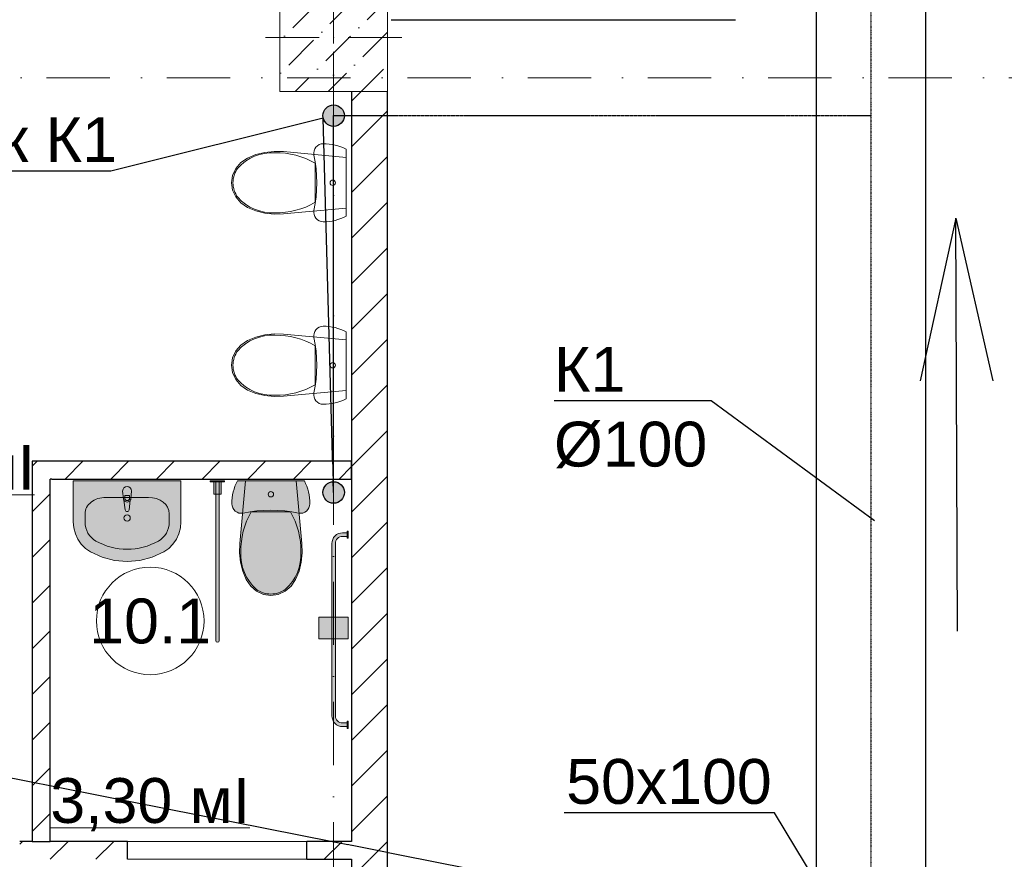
# Model space of a CAD drawing. Header units: millimetres. Extents: x -2890 to 117730, y -526 to 88572.
# Tile 43 of 65: x 66336 to 71824, y 30366 to 35046. Entities that reach past the tile are written whole.
import ezdxf
from ezdxf import colors
from ezdxf.entities.mleader import LeaderData, LeaderLine
from ezdxf.math import Vec2, Vec3

# ---------------------------------------------------------------- set-up
doc = ezdxf.new("R2010")
doc.units = ezdxf.units.MM
doc.header["$MEASUREMENT"] = 0
doc.set_wipeout_variables(frame=1)
doc.linetypes.add('Wipeout_Contour', pattern=[1000, 0, -1000])
doc.linetypes.add('Штрихпунктирная', pattern=[6.702778, 3.527778, -1.763889, 0, -1.411111])
for name, color, linetype in [('ВК_К1', 34, 'Continuous'), ('ВК_Размер', 7, 'Continuous'), ('ВК_Текст', 7, 'Continuous'), ('Интерьер - Оборудование', 7, 'Continuous'), ('Конструктив - Колонны', 7, 'Continuous'), ('Конструктив - Стены блок 100 нов', 7, 'Continuous'), ('Конструктив - Стены Блок 200 нов', 7, 'Continuous'), ('Элемент Модели - Зона', 7, 'Continuous'), ('Элемент Модели - Оси', 7, 'Continuous')]:
    doc.layers.add(name, color=color, linetype=linetype)
doc.styles.get("Standard").update_dxf_attribs({"font": 'ARIALUNI.TTF', "height": 250})
doc.styles.add('СГЕНЕРИР_СТИЛЬ_4', font='arial.ttf')
pattern_1 = [(45, (-30913.89, 8295.99), (-127.27922, 127.27922), [])]

# ---------------------------------------------------------------- blocks, each defined once
blk = doc.blocks.new('_None')

msp = doc.modelspace()

# ---------------------------------------------------------------- hatches: boundary and pattern name
at = {"layer": 'ВК_К1', "ltscale": 100}
h = msp.add_hatch(color=256, dxfattribs=at)
h.dxf.hatch_style = 1
h.paths.add_polyline_path([(68146, 34511.1, 1), (68026.2, 34511.1, 1)])
at = {"layer": 'Интерьер - Оборудование', "linetype": 'Continuous', "lineweight": 0, "ltscale": 100}
msp.add_hatch(color=255, dxfattribs=at).paths.add_polyline_path([(66960, 32418.5, 1), (66910, 32418.5), (66914, 32376.5, 0.12102), (66917.3, 32367), (66923.9, 32314.1, 0.882566), (66946.1, 32314.1), (66952.8, 32367, 0.12102), (66956, 32376.5)])

# ---------------------------------------------------------------- linework, layer by layer
at = {"layer": 'ВК_К1', "ltscale": 100}
for p, q in [((71554.6, 33940.6), (71355.3, 33032.3)), ((71562.5, 31638), (71554.6, 33940.6)), ((71554.6, 33940.6), (71760.1, 33033.7))]:
    msp.add_line(p, q, dxfattribs=at)
at = {"layer": 'ВК_К1', "linetype": 'Штрихпунктирная'}
msp.add_lwpolyline([(71079.6, 44296), (71079.6, 23740.7), (70373.9, 23029.5), (68560, 23029.7)], dxfattribs=at)
at = {"layer": 'ВК_К1', "ltscale": 100}
msp.add_circle((68086.1, 34511.1), 59.9, dxfattribs=at)
at = {"layer": 'ВК_Размер'}
msp.add_lwpolyline([(70777.2, 54996), (71385.6, 54996), (71385.6, 23047.4), (70777.2, 23047.4)], close=True, dxfattribs=at)
at = {"layer": 'Интерьер - Оборудование', "color": 7, "linetype": 'Continuous', "lineweight": 5, "ltscale": 100}
for p, q in [((67983.1, 34137), (67983.1, 34246)), ((67983.1, 34028.1), (67983.1, 34137)), ((67983.1, 33119.9), (67983.1, 33228.9)), ((67983.1, 33011), (67983.1, 33119.9)), ((66816.2, 32383.5), (67053.9, 32383.5)), ((66921.4, 32393.6), (66921.4, 32378.7)), ((66948.6, 32393.6), (66921.4, 32393.6)), ((66948.6, 32378.7), (66948.6, 32393.6)), ((66700.3, 32292.5), (66700.3, 32246.7)), ((67169.8, 32292.5), (67169.8, 32246.7)), ((67736.1, 32302.7), (67627.2, 32302.7)), ((67845.1, 32302.7), (67736.1, 32302.7))]:
    msp.add_line(p, q, dxfattribs=at)
at = {"layer": 'Интерьер - Оборудование', "color": 7, "linetype": 'Continuous', "lineweight": 5, "ltscale": 100, "flags": 128}
for points in [[(67702.7, 34306.5), (67652.9, 34294.1), (67606, 34275), (67568.8, 34249.4), (67540.3, 34216.4), (67522.3, 34178.1), (67516.1, 34137), (67522.3, 34096), (67540.3, 34057.7), (67568.8, 34024.6), (67606, 33999), (67652.9, 33980), (67702.7, 33967.6), (67754, 33962.1), (67805.7, 33963.7), (68156.1, 33996.1), (68156.1, 34278), (67805.7, 34310.4), (67754, 34312)], [(68156.1, 34323.8), (68141, 34330.9), (68125.6, 34337.1), (68109.8, 34342.4), (68093.7, 34346.7), (68077.4, 34350.1), (68060.9, 34352.6), (68044.3, 34354.1), (68027.6, 34354.5), (68016.1, 34353.3), (68005.1, 34349.5), (67995.3, 34343.4), (67987, 34335.2), (67980.7, 34325.5), (67976.6, 34314.6), (67975.1, 34303.1), (67976.2, 34291.5), (67982.9, 34253.3), (67987.8, 34214.7), (67990.7, 34175.9), (67991.7, 34137), (67990.7, 34098.2), (67987.8, 34059.4), (67982.9, 34020.8), (67976.2, 33982.5), (67975.1, 33971), (67976.6, 33959.5), (67980.7, 33948.6), (67987, 33938.8), (67995.3, 33930.7), (68005.1, 33924.6), (68016.1, 33920.8), (68027.6, 33919.5), (68044.3, 33920), (68060.9, 33921.5), (68077.4, 33923.9), (68093.7, 33927.3), (68109.8, 33931.7), (68125.6, 33937), (68141, 33943.2), (68156.1, 33950.3)], [(68156.1, 33306.7), (68141, 33313.8), (68125.6, 33320), (68109.8, 33325.3), (68093.7, 33329.6), (68077.4, 33333), (68060.9, 33335.5), (68044.3, 33336.9), (68027.6, 33337.4), (68016.1, 33336.2), (68005.1, 33332.4), (67995.3, 33326.3), (67987, 33318.1), (67980.7, 33308.4), (67976.6, 33297.5), (67975.1, 33286), (67976.2, 33274.4), (67982.9, 33236.2), (67987.8, 33197.6), (67990.7, 33158.8), (67991.7, 33119.9), (67990.7, 33081.1), (67987.8, 33042.3), (67982.9, 33003.7), (67976.2, 32965.4), (67975.1, 32953.9), (67976.6, 32942.4), (67980.7, 32931.5), (67987, 32921.7), (67995.3, 32913.6), (68005.1, 32907.5), (68016.1, 32903.7), (68027.6, 32902.4), (68044.3, 32902.9), (68060.9, 32904.4), (68077.4, 32906.8), (68093.7, 32910.2), (68109.8, 32914.6), (68125.6, 32919.9), (68141, 32926.1), (68156.1, 32933.2)], [(67702.7, 33289.4), (67652.9, 33277), (67606, 33257.9), (67568.8, 33232.3), (67540.3, 33199.3), (67522.3, 33161), (67516.1, 33119.9), (67522.3, 33078.9), (67540.3, 33040.6), (67568.8, 33007.5), (67606, 32981.9), (67652.9, 32962.9), (67702.7, 32950.5), (67754, 32945), (67805.7, 32946.6), (68156.1, 32979), (68156.1, 33260.9), (67805.7, 33293.3), (67754, 33294.8)]]:
    msp.add_lwpolyline(points, close=True, dxfattribs=at)
msp.add_lwpolyline([(66960, 32418.5), (66956, 32376.5, -0.12102), (66952.8, 32367), (66946.1, 32314.1, -0.882566), (66923.9, 32314.1), (66917.3, 32367, -0.12102), (66914, 32376.5), (66910, 32418.5, -1)], format="xyb", close=True, dxfattribs=at)
at = {"layer": 'Интерьер - Оборудование', "color": 7, "linetype": 'Continuous', "lineweight": 5, "ltscale": 100}
msp.add_circle((66935, 32268.7), 17.5, dxfattribs=at)
for centre, radius, start, end in [((66935, 32378.4), 21.1, 212.771, 327.229), ((66935, 32378.7), 13.6, 180, 0)]:
    msp.add_arc(centre, radius, start, end, dxfattribs=at)
for centre, major_axis, ratio, start_param, end_param in [((67743.8, 34047.6), (257.1, 0), 0.999377, 1.515065, 2.415654), ((67768.2, 33878.9), (425.5, 0), 0.999377, 1.041392, 1.594412), ((67663.4, 34136.2), (138.6, 0), 0.999377, 2.509088, 3.135732), ((67663.4, 34137.9), (138.6, 0), 0.999377, 3.147454, 3.774097), ((67743.8, 34226.5), (257.1, 0), 0.999377, 3.867528, 4.768116), ((67768.2, 34395.1), (425.5, 0), 0.999377, 4.688771, 5.241791), ((67743.8, 33030.5), (257.1, 0), 0.999377, 1.515065, 2.415654), ((67768.2, 32861.8), (425.5, 0), 0.999377, 1.041392, 1.594412), ((67663.4, 33119.1), (138.6, 0), 0.999377, 2.509088, 3.135732), ((67663.4, 33120.8), (138.6, 0), 0.999377, 3.147454, 3.774097), ((67743.8, 33209.4), (257.1, 0), 0.999377, 3.867528, 4.768116), ((67768.2, 33378), (425.5, 0), 0.999377, 4.688771, 5.241791), ((66816.3, 32292.5), (116.1, 0), 0.783646, 1.570796, 3.141593), ((67053.7, 32292.5), (116.1, 0), 0.783646, 0, 1.570796), ((67994.2, 32087.9), (0, 425.5), 0.999377, 1.041392, 1.594412), ((67478, 32087.9), (0, 425.5), 0.999377, 4.688771, 5.241791), ((66816.2, 32246.7), (0, 121.2), 0.956522, 1.570796, 2.644618), ((67053.9, 32246.7), (0, 121.2), 0.956522, 3.638567, 4.712389), ((66935, 32475.8), (0, 381.8), 0.956522, 2.644618, 3.638567), ((67825.6, 32063.5), (0, 257.1), 0.999377, 1.515065, 2.415654), ((67646.6, 32063.5), (0, 257.1), 0.999377, 3.867528, 4.768116), ((67736.9, 31983), (0, 138.6), 0.999377, 2.509088, 3.135732), ((67735.3, 31983), (0, 138.6), 0.999377, 3.147454, 3.774097)]:
    msp.add_ellipse(centre, major_axis=major_axis, ratio=ratio, start_param=start_param, end_param=end_param, dxfattribs=at)
for centre, major_axis in [((68081.1, 34137), (0, 15)), ((68081.1, 33119.9), (0, 15)), ((67736.1, 32400.8), (15, 0))]:
    msp.add_ellipse(centre, major_axis=major_axis, ratio=0.999724, dxfattribs=at)
at = {"layer": 'Конструктив - Стены Блок 200 нов', "color": 7, "linetype": 'Continuous', "lineweight": 30, "ltscale": 100}
msp.add_line((68406.1, 35046), (70326.1, 35046), dxfattribs=at)
at = {"layer": 'Элемент Модели - Зона', "color": 7, "linetype": 'Continuous', "lineweight": 0, "ltscale": 100, "flags": 128}
msp.add_lwpolyline([(67363.7, 31694.7, 1), (66763.7, 31694.7, 1)], format="xyb", close=True, dxfattribs=at)

# ---------------------------------------------------------------- texts
at = {"layer": 'Элемент Модели - Зона', "color": 7, "linetype": 'Continuous', "lineweight": 0, "ltscale": 100, "insert": (67063.7, 31692.7), "char_height": 250, "attachment_point": 5, "style": 'СГЕНЕРИР_СТИЛЬ_4'}
msp.add_mtext('\\A1;10.1', dxfattribs=at)

# ---------------------------------------------------------------- leaders
at = {"layer": 'ВК_Текст', "ltscale": 100}
ml = msp.add_multileader_mtext('Standard', dxfattribs=at)
ml.set_content('К1\\P%%C100', color=256)
ml.set_leader_properties(color=256, linetype='ByLayer', lineweight=-1)
ml.set_arrow_properties(name='NONE')
ml.build(insert=Vec2(0, 0))
ml.multileader.update_dxf_attribs({"text_left_attachment_type": 6, "text_right_attachment_type": 6, "dogleg_length": 0.36, "arrow_head_size": 18})
ctx = ml.context
ctx.base_point, ctx.char_height, ctx.arrow_head_size, ctx.landing_gap_size, ctx.plane_origin = Vec3(69305.4, 32922), 250, 18, 9, Vec3(61550.9, 27384.9)
ctx.left_attachment, ctx.right_attachment = 6, 6
notes = []
notes.append((ctx, [(1, (1, 1, 0), (70189.7, 32922), (-1, 0), 36, [(0, [(71099.9, 32253.4)], 0, [])])]))
ctx.mtext.insert, ctx.mtext.flow_direction = Vec3(69314.4, 33222), 5
ml = msp.add_multileader_mtext('Standard', dxfattribs=at)
ml.set_content('50х100', color=256)
ml.set_leader_properties(color=256, linetype='ByLayer', lineweight=-1)
ml.set_arrow_properties(name='NONE')
ml.build(insert=Vec2(0, 0))
ml.multileader.update_dxf_attribs({"text_left_attachment_type": 6, "text_right_attachment_type": 6, "dogleg_length": 0.36, "arrow_head_size": 18})
ctx = ml.context
ctx.base_point, ctx.char_height, ctx.arrow_head_size, ctx.landing_gap_size, ctx.plane_origin = Vec3(69373.2, 30625.1), 250, 18, 9, Vec3(61457.6, 24995.1)
ctx.left_attachment, ctx.right_attachment = 6, 6
notes.append((ctx, [(1, (1, 1, 0), (70542.6, 30625.1), (-1, 0), 36, [(0, [(71006.6, 29863.7)], 0, [])])]))
ctx.mtext.insert, ctx.mtext.flow_direction = Vec3(69382.2, 30925.1), 5
for ctx, leaders in notes:
    for number, flags, end, landing, length, lines in leaders:
        leader = LeaderData()
        leader.index, (leader.has_last_leader_line, leader.has_dogleg_vector, leader.attachment_direction) = number, flags
        leader.last_leader_point, leader.dogleg_vector, leader.dogleg_length = Vec3(end), Vec3(landing), length
        for number, points, colour, breaks in lines:
            line = LeaderLine()
            line.index, line.vertices, line.color, line.breaks = number, Vec3.list(points), colors.encode_raw_color(colour), breaks
            leader.lines.append(line)
        ctx.leaders.append(leader)

# ---------------------------------------------------------------- wipeouts: each hides what was drawn before it
at = {"color": 254, "linetype": 'Wipeout_Contour', "lineweight": 0, "ltscale": 100}
for points, layer in [([(66406.1, 32585.8), (66506.1, 32485.8), (66506.1, 32585.8)], 'Конструктив - Стены блок 100 нов'), ([(66336.1, 30366), (66936.1, 30366), (66936.1, 30466), (66336.1, 30466)], 'Конструктив - Стены блок 100 нов'), ([(68186.1, 30366), (68186.1, 29456.1), (68386.1, 29456.1), (68386.1, 30366)], 'Конструктив - Стены Блок 200 нов')]:
    msp.add_wipeout(points, dxfattribs=at).dxf.layer = layer

# ---------------------------------------------------------------- next in the draw order: hatches: boundary and pattern name
at = {"layer": 'Конструктив - Стены блок 100 нов', "linetype": 'Continuous', "lineweight": 5, "ltscale": 100}
h = msp.add_hatch(dxfattribs=at)
h.set_pattern_fill('БЛОКИ_БЕТОННЫЕ_ЭФФЕКТИВН_7F', scale=100, style=0, pattern_type=2)
h.set_pattern_definition(pattern_1)
h.paths.add_polyline_path([(66406.1, 32585.8), (66506.1, 32485.8), (66506.1, 32585.8)])
h = msp.add_hatch(dxfattribs=at)
h.set_pattern_fill('БЛОКИ_БЕТОННЫЕ_ЭФФЕКТИВН_7F', scale=100, style=0, pattern_type=2)
h.set_pattern_definition(pattern_1)
h.paths.add_polyline_path([(66336.1, 30366), (66936.1, 30366), (66936.1, 30466), (66336.1, 30466)])
at = {"layer": 'Конструктив - Стены Блок 200 нов', "linetype": 'Continuous', "lineweight": 5, "ltscale": 100}
h = msp.add_hatch(dxfattribs=at)
h.set_pattern_fill('БЛОКИ_БЕТОННЫЕ_ЭФФЕКТИВН_7F', scale=100, style=0, pattern_type=2)
h.set_pattern_definition(pattern_1)
h.paths.add_polyline_path([(68186.1, 30366), (68186.1, 29456.1), (68386.1, 29456.1), (68386.1, 30366)])

# ---------------------------------------------------------------- next in the draw order: linework, layer by layer
at = {"layer": 'Конструктив - Стены блок 100 нов', "color": 7, "linetype": 'Continuous', "lineweight": 30, "ltscale": 100}
for p, q in [((66936.1, 30466), (66336.1, 30466)), ((66936.1, 30406), (66936.1, 30466)), ((66936.1, 30366), (66936.1, 30406))]:
    msp.add_line(p, q, dxfattribs=at)

# ---------------------------------------------------------------- next in the draw order: wipeouts: each hides what was drawn before it
at = {"color": 254, "linetype": 'Wipeout_Contour', "lineweight": 0, "ltscale": 100}
for points, layer in [([(66506.1, 32485.8), (66406.1, 32585.8), (66406.1, 32485.8)], 'Конструктив - Стены блок 100 нов'), ([(68186.1, 30466), (68186.1, 30366), (68386.1, 30366), (68386.1, 30466)], 'Конструктив - Стены Блок 200 нов')]:
    msp.add_wipeout(points, dxfattribs=at).dxf.layer = layer

# ---------------------------------------------------------------- next in the draw order: hatches: boundary and pattern name
at = {"layer": 'Конструктив - Стены блок 100 нов', "linetype": 'Continuous', "lineweight": 5, "ltscale": 100}
h = msp.add_hatch(dxfattribs=at)
h.set_pattern_fill('БЛОКИ_БЕТОННЫЕ_ЭФФЕКТИВН_7F', scale=100, style=0, pattern_type=2)
h.set_pattern_definition(pattern_1)
h.paths.add_polyline_path([(66506.1, 32485.8), (66406.1, 32585.8), (66406.1, 32485.8)])
at = {"layer": 'Конструктив - Стены Блок 200 нов', "linetype": 'Continuous', "lineweight": 5, "ltscale": 100}
h = msp.add_hatch(dxfattribs=at)
h.set_pattern_fill('БЛОКИ_БЕТОННЫЕ_ЭФФЕКТИВН_7F', scale=100, style=0, pattern_type=2)
h.set_pattern_definition(pattern_1)
h.paths.add_polyline_path([(68186.1, 30466), (68186.1, 30366), (68386.1, 30366), (68386.1, 30466)])

# ---------------------------------------------------------------- next in the draw order: linework, layer by layer
at = {"layer": 'Конструктив - Стены блок 100 нов', "color": 7, "linetype": 'Continuous', "lineweight": 30, "ltscale": 100}
msp.add_line((66506.1, 32585.8), (66406.1, 32585.8), dxfattribs=at)
at = {"layer": 'Конструктив - Стены Блок 200 нов', "color": 7, "linetype": 'Continuous', "lineweight": 30, "ltscale": 100}
for p, q in [((68166.1, 30366), (68186.1, 30366)), ((68186.1, 30366), (68186.1, 29456.1)), ((68386.1, 29456.1), (68386.1, 30366))]:
    msp.add_line(p, q, dxfattribs=at)

# ---------------------------------------------------------------- next in the draw order: wipeouts: each hides what was drawn before it
at = {"color": 254, "linetype": 'Wipeout_Contour', "lineweight": 0, "ltscale": 100}
for points, layer in [([(66406.1, 32485.8), (66406.1, 30466), (66506.1, 30466), (66506.1, 32485.8)], 'Конструктив - Стены блок 100 нов'), ([(68386.1, 34646), (68186.1, 34646), (68186.1, 30466), (68386.1, 30466)], 'Конструктив - Стены Блок 200 нов')]:
    msp.add_wipeout(points, dxfattribs=at).dxf.layer = layer

# ---------------------------------------------------------------- next in the draw order: hatches: boundary and pattern name
at = {"layer": 'Интерьер - Оборудование', "linetype": 'Continuous', "lineweight": 0, "ltscale": 100}
for points in [[(68166.1, 32195.8), (68161.1, 32195.8), (68161.1, 32185.8), (68136.1, 32185.8, 0.414214), (68076.1, 32125.8), (68076.1, 31165.8, 0.414214), (68136.1, 31105.8), (68161.1, 31105.8), (68161.1, 31095.8), (68166.1, 31095.8), (68166.1, 31135.8), (68161.1, 31135.8), (68161.1, 31125.8), (68136.1, 31125.8, -0.414214), (68096.1, 31165.8), (68096.1, 32125.8, -0.414214), (68136.1, 32165.8), (68161.1, 32165.8), (68161.1, 32155.8), (68166.1, 32155.8)], [(68003.1, 31595.8), (68166.1, 31595.8), (68166.1, 31715.8), (68003.1, 31715.8)]]:
    msp.add_hatch(color=255, dxfattribs=at).paths.add_polyline_path(points)
at = {"layer": 'Конструктив - Стены блок 100 нов', "linetype": 'Continuous', "lineweight": 5, "ltscale": 100}
h = msp.add_hatch(dxfattribs=at)
h.set_pattern_fill('БЛОКИ_БЕТОННЫЕ_ЭФФЕКТИВН_7F', scale=100, style=0, pattern_type=2)
h.set_pattern_definition(pattern_1)
h.paths.add_polyline_path([(66406.1, 32485.8), (66406.1, 30466), (66506.1, 30466), (66506.1, 32485.8)])
at = {"layer": 'Конструктив - Стены Блок 200 нов', "linetype": 'Continuous', "lineweight": 5, "ltscale": 100}
h = msp.add_hatch(dxfattribs=at)
h.set_pattern_fill('БЛОКИ_БЕТОННЫЕ_ЭФФЕКТИВН_7F', scale=100, style=0, pattern_type=2)
h.set_pattern_definition(pattern_1)
h.paths.add_polyline_path([(68386.1, 34646), (68186.1, 34646), (68186.1, 30466), (68386.1, 30466)])

# ---------------------------------------------------------------- next in the draw order: linework, layer by layer
at = {"layer": 'ВК_К1', "linetype": 'Штрихпунктирная', "ltscale": 0.5}
msp.add_line((68086.1, 34511.1), (71079.6, 34511.1), dxfattribs=at)
at = {"layer": 'Интерьер - Оборудование', "color": 7, "linetype": 'Continuous', "lineweight": 5, "ltscale": 100}
for p, q in [((68161.1, 32185.8), (68161.1, 32165.8)), ((68161.1, 31125.8), (68161.1, 31105.8))]:
    msp.add_line(p, q, dxfattribs=at)
at = {"layer": 'Интерьер - Оборудование', "color": 7, "linetype": 'Continuous', "lineweight": 5, "ltscale": 100, "flags": 128}
msp.add_lwpolyline([(68166.1, 32195.8), (68166.1, 32155.8), (68161.1, 32155.8), (68161.1, 32165.8), (68136.1, 32165.8, 0.414214), (68096.1, 32125.8), (68096.1, 31165.8, 0.414214), (68136.1, 31125.8), (68161.1, 31125.8), (68161.1, 31135.8), (68166.1, 31135.8), (68166.1, 31095.8), (68161.1, 31095.8), (68161.1, 31105.8), (68136.1, 31105.8, -0.414214), (68076.1, 31165.8), (68076.1, 32125.8, -0.414214), (68136.1, 32185.8), (68161.1, 32185.8), (68161.1, 32195.8)], format="xyb", close=True, dxfattribs=at)
msp.add_lwpolyline([(68003.1, 31595.8), (68166.1, 31595.8), (68166.1, 31715.8), (68003.1, 31715.8)], close=True, dxfattribs=at)
at = {"layer": 'Конструктив - Стены блок 100 нов', "color": 7, "linetype": 'Continuous', "lineweight": 30, "ltscale": 100}
for p, q in [((66406.1, 32585.8), (66406.1, 32485.8)), ((66406.1, 32485.8), (66406.1, 30466)), ((66516.1, 32485.8), (66506.1, 32485.8)), ((66506.1, 30466), (66506.1, 32485.8))]:
    msp.add_line(p, q, dxfattribs=at)
at = {"layer": 'Конструктив - Стены блок 100 нов', "color": 7, "linetype": 'Continuous', "lineweight": 30, "ltscale": 100, "flags": 128}
msp.add_lwpolyline([(66406.1, 30466), (66506.1, 30466)], dxfattribs=at)
at = {"layer": 'Конструктив - Стены Блок 200 нов', "color": 7, "linetype": 'Continuous', "lineweight": 30, "ltscale": 100}
for p, q in [((68186.1, 34646), (68186.1, 30466)), ((68386.1, 30466), (68386.1, 34646)), ((68186.1, 30466), (68166.1, 30466)), ((68386.1, 30366), (68386.1, 30466))]:
    msp.add_line(p, q, dxfattribs=at)
at = {"layer": 'Элемент Модели - Зона', "color": 7, "linetype": 'Continuous', "lineweight": 0, "ltscale": 100}
for p, q in [((65117.4, 32397.9), (66417.9, 32397.9)), ((66508.2, 30541.2), (67619.1, 30541.2))]:
    msp.add_line(p, q, dxfattribs=at)

# ---------------------------------------------------------------- next in the draw order: texts
at = {"layer": 'Элемент Модели - Зона', "color": 7, "linetype": 'Continuous', "lineweight": 0, "ltscale": 100, "insert": (67063.7, 30670.5), "char_height": 250, "attachment_point": 5, "style": 'СГЕНЕРИР_СТИЛЬ_4'}
msp.add_mtext('\\A1;3,30 мІ', dxfattribs=at)

# ---------------------------------------------------------------- next in the draw order: wipeouts: each hides what was drawn before it
at = {"color": 254, "linetype": 'Wipeout_Contour', "lineweight": 0, "ltscale": 100}
for points, layer in [([(67786.1, 34646), (68386.1, 34646), (68386.1, 35246), (67786.1, 35246)], 'Конструктив - Колонны'), ([(66506.1, 32485.8), (68186.1, 32485.8), (68186.1, 32585.8), (66506.1, 32585.8)], 'Конструктив - Стены блок 100 нов'), ([(68166.1, 30466), (68166.1, 30366), (68186.1, 30366), (68186.1, 30466)], 'Конструктив - Стены блок 100 нов')]:
    msp.add_wipeout(points, dxfattribs=at).dxf.layer = layer

# ---------------------------------------------------------------- next in the draw order: hatches: boundary and pattern name
at = {"layer": 'ВК_К1', "ltscale": 100}
h = msp.add_hatch(color=256, dxfattribs=at)
h.dxf.hatch_style = 1
h.paths.add_polyline_path([(68146, 32410.7, 1), (68026.2, 32410.7, 1)])
at = {"layer": 'Интерьер - Оборудование', "linetype": 'Continuous', "lineweight": 0, "ltscale": 100}
for points in [[(67235, 32475.8), (66635, 32475.8), (66635, 32246.7), (66637.9, 32213), (66646.5, 32180.3), (66660.5, 32149.8), (66679.5, 32122.4), (66702.9, 32098.9), (66729.9, 32080.2), (66795.1, 32050.3), (66864.1, 32032), (66935, 32025.8), (67006, 32032), (67075, 32050.3), (67140.2, 32080.2), (67167.2, 32098.9), (67190.5, 32122.4), (67209.5, 32149.8), (67223.5, 32180.3), (67232.1, 32213), (67235, 32246.7)], [(67398.6, 32470.8), (67478.6, 32470.8), (67478.6, 32475.8), (67398.6, 32475.8)], [(67418.6, 32470.8), (67418.6, 32400.8), (67458.6, 32400.8), (67458.6, 32470.8)], [(67428.6, 32470.8), (67428.6, 31585.8, 1), (67448.6, 31585.8), (67448.6, 32470.8)], [(67549.3, 32475.8), (67542.2, 32460.7), (67536, 32445.2), (67530.7, 32429.4), (67526.4, 32413.4), (67523, 32397), (67520.6, 32380.6), (67519.1, 32364), (67518.6, 32347.3), (67519.9, 32335.8), (67523.7, 32324.8), (67529.8, 32314.9), (67537.9, 32306.6), (67547.6, 32300.3), (67558.5, 32296.3), (67570, 32294.8), (67581.6, 32295.8), (67619.9, 32302.6), (67658.5, 32307.5), (67697.2, 32310.4), (67736.1, 32311.4), (67775, 32310.4), (67813.7, 32307.5), (67852.3, 32302.6), (67890.6, 32295.8), (67902.2, 32294.8), (67913.7, 32296.3), (67924.6, 32300.3), (67934.3, 32306.6), (67942.4, 32314.9), (67948.5, 32324.8), (67952.3, 32335.8), (67953.6, 32347.3), (67953.1, 32364), (67951.7, 32380.6), (67949.2, 32397), (67945.8, 32413.4), (67941.5, 32429.4), (67936.2, 32445.2), (67930, 32460.7), (67922.9, 32475.8)], [(67566.7, 32022.4), (67579.1, 31972.6), (67598.1, 31925.7), (67623.7, 31888.5), (67656.8, 31860), (67695.1, 31842), (67736.1, 31835.8), (67777.2, 31842), (67815.5, 31860), (67848.5, 31888.5), (67874.1, 31925.7), (67893.1, 31972.6), (67905.5, 32022.4), (67911, 32073.7), (67909.5, 32125.4), (67877.1, 32475.8), (67595.1, 32475.8), (67562.8, 32125.4), (67561.2, 32073.7)]]:
    msp.add_hatch(color=255, dxfattribs=at).paths.add_polyline_path(points)
at = {"layer": 'Конструктив - Колонны', "linetype": 'Continuous', "lineweight": 15, "ltscale": 100}
h = msp.add_hatch(dxfattribs=at)
h.set_pattern_fill('БЕТОН_01_0006', scale=100, style=0, pattern_type=2)
h.set_pattern_definition([(45, (-30913.9, 8296), (-183.84776, 183.84776), [195, -65, 0, -65]), (45, (-30890.9, 8502.82), (-183.84776, 183.84776), [195, -65, 0, -65])])
h.paths.add_polyline_path([(67786.1, 34646), (68386.1, 34646), (68386.1, 35246), (67786.1, 35246)])
at = {"layer": 'Конструктив - Стены блок 100 нов', "linetype": 'Continuous', "lineweight": 5, "ltscale": 100}
h = msp.add_hatch(dxfattribs=at)
h.set_pattern_fill('БЛОКИ_БЕТОННЫЕ_ЭФФЕКТИВН_7F', scale=100, style=0, pattern_type=2)
h.set_pattern_definition(pattern_1)
h.paths.add_polyline_path([(66506.1, 32485.8), (68186.1, 32485.8), (68186.1, 32585.8), (66506.1, 32585.8)])
h = msp.add_hatch(dxfattribs=at)
h.set_pattern_fill('БЛОКИ_БЕТОННЫЕ_ЭФФЕКТИВН_7F', scale=100, style=0, pattern_type=2)
h.set_pattern_definition(pattern_1)
h.paths.add_polyline_path([(68166.1, 30466), (68166.1, 30366), (68186.1, 30366), (68186.1, 30466)])

# ---------------------------------------------------------------- next in the draw order: linework, layer by layer
at = {"layer": 'ВК_К1', "ltscale": 100}
msp.add_line((68086.1, 32410.7), (68086.1, 34511.1), dxfattribs=at)
msp.add_circle((68086.1, 32410.7), 59.9, dxfattribs=at)
at = {"layer": 'Интерьер - Оборудование', "color": 7, "linetype": 'Continuous', "lineweight": 5, "ltscale": 100, "flags": 128}
for points in [[(67235, 32475.8), (67235, 32246.7), (67232.1, 32213), (67223.5, 32180.3), (67209.5, 32149.8), (67190.5, 32122.4), (67167.2, 32098.9), (67140.2, 32080.2), (67075, 32050.3), (67006, 32032), (66935, 32025.8), (66864.1, 32032), (66795.1, 32050.3), (66729.9, 32080.2), (66702.9, 32098.9), (66679.5, 32122.4), (66660.5, 32149.8), (66646.5, 32180.3), (66637.9, 32213), (66635, 32246.7), (66635, 32475.8)], [(67398.6, 32470.8), (67478.6, 32470.8), (67478.6, 32475.8), (67398.6, 32475.8)], [(67418.6, 32470.8), (67418.6, 32400.8), (67458.6, 32400.8), (67458.6, 32470.8)], [(67549.3, 32475.8), (67542.2, 32460.7), (67536, 32445.2), (67530.7, 32429.4), (67526.4, 32413.4), (67523, 32397), (67520.6, 32380.6), (67519.1, 32364), (67518.6, 32347.3), (67519.9, 32335.8), (67523.7, 32324.8), (67529.8, 32314.9), (67537.9, 32306.6), (67547.6, 32300.3), (67558.5, 32296.3), (67570, 32294.8), (67581.6, 32295.8), (67619.9, 32302.6), (67658.5, 32307.5), (67697.2, 32310.4), (67736.1, 32311.4), (67775, 32310.4), (67813.7, 32307.5), (67852.3, 32302.6), (67890.6, 32295.8), (67902.2, 32294.8), (67913.7, 32296.3), (67924.6, 32300.3), (67934.3, 32306.6), (67942.4, 32314.9), (67948.5, 32324.8), (67952.3, 32335.8), (67953.6, 32347.3), (67953.1, 32364), (67951.7, 32380.6), (67949.2, 32397), (67945.8, 32413.4), (67941.5, 32429.4), (67936.2, 32445.2), (67930, 32460.7), (67922.9, 32475.8)], [(67566.7, 32022.4), (67579.1, 31972.6), (67598.1, 31925.7), (67623.7, 31888.5), (67656.8, 31860), (67695.1, 31842), (67736.1, 31835.8), (67777.2, 31842), (67815.5, 31860), (67848.5, 31888.5), (67874.1, 31925.7), (67893.1, 31972.6), (67905.5, 32022.4), (67911, 32073.7), (67909.5, 32125.4), (67877.1, 32475.8), (67595.1, 32475.8), (67562.8, 32125.4), (67561.2, 32073.7)]]:
    msp.add_lwpolyline(points, close=True, dxfattribs=at)
msp.add_lwpolyline([(67428.6, 32470.8), (67448.6, 32470.8), (67448.6, 31585.8, -1), (67428.6, 31585.8)], format="xyb", close=True, dxfattribs=at)
at = {"layer": 'Конструктив - Колонны', "color": 7, "linetype": 'Continuous', "lineweight": 0, "ltscale": 100}
for p, q in [((68086.1, 35026), (68086.1, 35326)), ((68006.1, 34946), (67706.1, 34946)), ((68166.1, 34946), (68466.1, 34946)), ((68086.1, 34866), (68086.1, 34566))]:
    msp.add_line(p, q, dxfattribs=at)
at = {"layer": 'Конструктив - Колонны', "color": 7, "linetype": 'Continuous', "lineweight": 15, "ltscale": 100, "flags": 128}
msp.add_lwpolyline([(67786.1, 34646), (68386.1, 34646), (68386.1, 35246), (67786.1, 35246)], close=True, dxfattribs=at)
at = {"layer": 'Конструктив - Колонны', "color": 7, "linetype": 'Continuous', "lineweight": 0, "ltscale": 100}
msp.add_point((68086.1, 34946), dxfattribs=at)
at = {"layer": 'Конструктив - Стены блок 100 нов', "color": 7, "linetype": 'Continuous', "lineweight": 30, "ltscale": 100}
for p, q in [((66506.1, 32585.8), (66406.1, 32585.8)), ((68186.1, 32585.8), (66506.1, 32585.8)), ((66516.1, 32485.8), (66506.1, 32485.8)), ((66516.1, 32485.8), (68186.1, 32485.8))]:
    msp.add_line(p, q, dxfattribs=at)
at = {"layer": 'Конструктив - Стены блок 100 нов', "color": 7, "linetype": 'Continuous', "lineweight": 30, "ltscale": 100, "flags": 128}
msp.add_lwpolyline([(68186.1, 32485.8), (68186.1, 32585.8)], dxfattribs=at)
at = {"layer": 'Элемент Модели - Оси', "color": 7, "linetype": 'Штрихпунктирная', "lineweight": 15, "ltscale": 100}
msp.add_line((3470.8, 34721), (114954, 34721), dxfattribs=at)

# ---------------------------------------------------------------- next in the draw order: texts
at = {"layer": 'Элемент Модели - Зона', "color": 7, "linetype": 'Continuous', "lineweight": 0, "ltscale": 100, "insert": (65767.7, 32527.2), "char_height": 250, "attachment_point": 5, "style": 'СГЕНЕРИР_СТИЛЬ_4'}
msp.add_mtext('\\A1;16,44 мІ', dxfattribs=at)

# ---------------------------------------------------------------- next in the draw order: leaders
at = {"layer": 'ВК_Текст', "ltscale": 100}
ml = msp.add_multileader_mtext('Standard', dxfattribs=at)
ml.set_content('Опуск К1\\P%%C100', color=256)
ml.set_leader_properties(color=256, linetype='ByLayer', lineweight=-1)
ml.set_arrow_properties(name='NONE')
ml.build(insert=Vec2(0, 0))
ml.multileader.update_dxf_attribs({"text_left_attachment_type": 6, "text_right_attachment_type": 6, "dogleg_length": 0.36, "arrow_head_size": 18})
ctx = ml.context
ctx.base_point, ctx.char_height, ctx.arrow_head_size, ctx.landing_gap_size, ctx.plane_origin = Vec3(65411.7, 34202.6), 250, 18, 9, Vec3(58962.4, 28016.1)
ctx.left_attachment, ctx.right_attachment = 6, 6
notes = []
notes.append((ctx, [(1, (1, 1, 0), (66844.1, 34202.6), (-1, 0), 36, [(1, [(68086.1, 32410.7), (68028, 34496.7)], 0, [])])]))
ctx.mtext.insert, ctx.mtext.flow_direction = Vec3(65420.7, 34502.6), 5
for ctx, leaders in notes:
    for number, flags, end, landing, length, lines in leaders:
        leader = LeaderData()
        leader.index, (leader.has_last_leader_line, leader.has_dogleg_vector, leader.attachment_direction) = number, flags
        leader.last_leader_point, leader.dogleg_vector, leader.dogleg_length = Vec3(end), Vec3(landing), length
        for number, points, colour, breaks in lines:
            line = LeaderLine()
            line.index, line.vertices, line.color, line.breaks = number, Vec3.list(points), colors.encode_raw_color(colour), breaks
            leader.lines.append(line)
        ctx.leaders.append(leader)

# ---------------------------------------------------------------- next in the draw order: wipeouts: each hides what was drawn before it
at = {"color": 254, "linetype": 'Wipeout_Contour', "lineweight": 0, "ltscale": 100}
msp.add_wipeout([(67936.1, 30366), (68166.1, 30366), (68166.1, 30466), (67936.1, 30466)], dxfattribs=at).dxf.layer = 'Конструктив - Стены блок 100 нов'

# ---------------------------------------------------------------- next in the draw order: hatches: boundary and pattern name
at = {"layer": 'Конструктив - Стены блок 100 нов', "linetype": 'Continuous', "lineweight": 5, "ltscale": 100}
h = msp.add_hatch(dxfattribs=at)
h.set_pattern_fill('БЛОКИ_БЕТОННЫЕ_ЭФФЕКТИВН_7F', scale=100, style=0, pattern_type=2)
h.set_pattern_definition(pattern_1)
h.paths.add_polyline_path([(67936.1, 30366), (68166.1, 30366), (68166.1, 30466), (67936.1, 30466)])

# ---------------------------------------------------------------- next in the draw order: linework, layer by layer
at = {"layer": 'Конструктив - Стены блок 100 нов', "color": 7, "linetype": 'Continuous', "lineweight": 15, "ltscale": 100}
for p, q in [((66936.1, 30466), (67936.1, 30466)), ((66936.1, 30466), (67936.1, 30466)), ((66936.1, 30366), (67936.1, 30366)), ((66936.1, 30366), (67936.1, 30366))]:
    msp.add_line(p, q, dxfattribs=at)
at = {"layer": 'Конструктив - Стены блок 100 нов', "color": 7, "linetype": 'Continuous', "lineweight": 30, "ltscale": 100}
for p, q in [((68166.1, 30466), (67936.1, 30466)), ((67936.1, 30406), (67936.1, 30466)), ((67936.1, 30366), (67936.1, 30406)), ((67936.1, 30366), (68166.1, 30366))]:
    msp.add_line(p, q, dxfattribs=at)
at = {"layer": 'Конструктив - Стены Блок 200 нов', "color": 7, "linetype": 'Continuous', "lineweight": 30, "ltscale": 100}
for p, q in [((68186.1, 30466), (68166.1, 30466)), ((68166.1, 30366), (68186.1, 30366))]:
    msp.add_line(p, q, dxfattribs=at)
at = {"layer": 'Элемент Модели - Оси', "color": 7, "linetype": 'Штрихпунктирная', "lineweight": 15, "ltscale": 100}
msp.add_line((68086.1, 82191.7), (68086.1, 15620.8), dxfattribs=at)

# ---------------------------------------------------------------- next in the draw order: leaders
at = {"layer": 'ВК_Текст', "color": 1, "ltscale": 100}
ml = msp.add_multileader_mtext('Standard', dxfattribs=at)
ml.set_content('Отм. низа трубы -0,426\\P%%C100', color=1)
ml.set_leader_properties(color=256, linetype='ByLayer', lineweight=-1)
ml.set_arrow_properties(name='NONE')
ml.build(insert=Vec2(0, 0))
ml.multileader.update_dxf_attribs({"text_left_attachment_type": 6, "text_right_attachment_type": 6, "dogleg_length": 0.36, "arrow_head_size": 18})
ctx = ml.context
ctx.base_point, ctx.char_height, ctx.arrow_head_size, ctx.landing_gap_size, ctx.plane_origin = Vec3(59527.8, 31404.7), 250, 18, 9, Vec3(60158.9, 26340.1)
ctx.left_attachment, ctx.right_attachment = 6, 6
notes = []
notes.append((ctx, [(1, (1, 1, 0), (63320.9, 31404.7), (-1, 0), 36, [(0, [(71081.8, 29870.5)], 0, [])])]))
ctx.mtext.insert, ctx.mtext.flow_direction = Vec3(59536.8, 31704.7), 5
for ctx, leaders in notes:
    for number, flags, end, landing, length, lines in leaders:
        leader = LeaderData()
        leader.index, (leader.has_last_leader_line, leader.has_dogleg_vector, leader.attachment_direction) = number, flags
        leader.last_leader_point, leader.dogleg_vector, leader.dogleg_length = Vec3(end), Vec3(landing), length
        for number, points, colour, breaks in lines:
            line = LeaderLine()
            line.index, line.vertices, line.color, line.breaks = number, Vec3.list(points), colors.encode_raw_color(colour), breaks
            leader.lines.append(line)
        ctx.leaders.append(leader)

doc.saveas('drawing.dxf')
